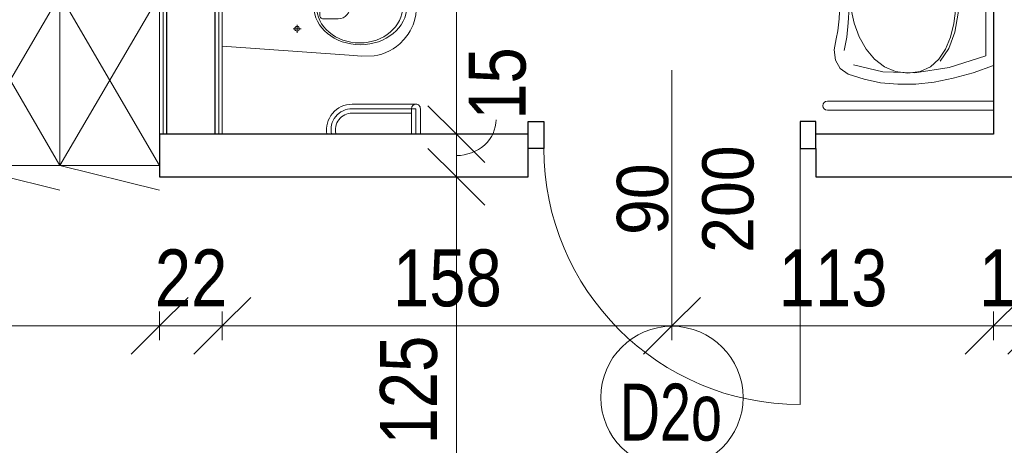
# Model space of a CAD drawing. Header units: centimetres. Extents: x -1631 to 21770, y -8842 to 3590.
# Tile 126 of 133: x 678 to 1024, y 2119 to 2269. Entities that reach past the tile are written whole.
import ezdxf

# ---------------------------------------------------------------- set-up
doc = ezdxf.new("R2010")
doc.units = ezdxf.units.CM
for name, color, linetype, lineweight in [('A-ANNO-DIMS', 211, 'Continuous', 13), ('A-ANNO-DIMS-100', 211, 'Continuous', 13), ('A-ANNO-NOTE', 131, 'Continuous', 9), ('A-DETL-GENF', 92, 'Continuous', 9), ('A-DETL-MEDM', 33, 'Continuous', 13), ('A-DOOR', 31, 'Continuous', 13), ('A-WALL', 113, 'Continuous', 13), ('A-WALL-FNSH', 113, 'Continuous', 13), ('I-FURN', 30, 'Continuous', 9), ('P-SANR-FIXT', 6, 'Continuous', 9)]:
    doc.layers.add(name, color=color, linetype=linetype, lineweight=lineweight)
doc.styles.add('Arial', font='arial.ttf', dxfattribs={"width": 0.9, "height": 18})
doc.styles.add('Arial Narrow_5', font='ARIALN.TTF', dxfattribs={"height": 20})
doc.styles.add('Arial_1', font='arial.ttf', dxfattribs={"width": 0.7, "height": 20})
doc.dimstyles.new('Diagonal_1_100__0__wewnętrzne', dxfattribs={"dimscale": 30.48, "dimtxt": 20.468619, "dimasz": 0.656168, "dimexe": 0.164042, "dimexo": 0.0625, "dimgap": 0.032808, "dimtad": 1, "dimdec": 0, "dimdsep": 46, "dimtxsty": 'Arial Narrow_5', "dimblk1": 'OBLIQUE', "dimblk2": 'OBLIQUE', "dimsah": 1, "dimcen": 0.09, "dimazin": 0, "dimtfac": 1, "dimtdec": 4, "dimtix": 1, "dimtmove": 0, "dimatfit": 3, "dimfxl": 0, "dimtvp": 1, "dimtolj": 1, "dimtzin": 0, "dimarcsym": 0})
doc.dimstyles.new('Diagonal_1_100__0__wewnętrzne_1', dxfattribs={"dimscale": 30.48, "dimtxt": 20.468619, "dimasz": 0.656168, "dimexe": 0.164042, "dimexo": 0.0625, "dimgap": 0.032808, "dimtad": 1, "dimdec": 0, "dimdsep": 46, "dimtxsty": 'Arial Narrow_5', "dimblk1": 'OBLIQUE', "dimblk2": 'OBLIQUE', "dimsah": 1, "dimcen": 0.09, "dimazin": 0, "dimtfac": 1, "dimtdec": 4, "dimtix": 1, "dimtmove": 1, "dimatfit": 3, "dimfxl": 0, "dimtvp": 1, "dimtolj": 1, "dimtzin": 0, "dimarcsym": 0})
doc.dimstyles.new('Diagonal_1_100__0__wewnętrzne_2', dxfattribs={"dimscale": 30.48, "dimtxt": 20.468619, "dimasz": 0.656168, "dimexe": 0.164042, "dimexo": 0.0625, "dimgap": 0.032808, "dimtad": 1, "dimdec": 0, "dimdsep": 46, "dimtxsty": 'Arial Narrow_5', "dimblk1": 'OBLIQUE', "dimblk2": 'OBLIQUE', "dimsah": 1, "dimcen": 0.09, "dimazin": 0, "dimtfac": 1, "dimtdec": 4, "dimtix": 1, "dimtmove": 2, "dimatfit": 3, "dimfxl": 0, "dimtvp": 1, "dimtolj": 1, "dimtzin": 0, "dimarcsym": 0})

# ---------------------------------------------------------------- blocks, each defined once
blk = doc.blocks.new('DRZWI 1S - automatyczna etykieta - Drzwi 90 _łazienkowe_-2387506-6_piętro IV __13_80 m_ - stan projektowany')
at = {"layer": 'A-DETL-GENF'}
for p, q in [((-50.5, 12), (-45, 12)), ((-50.5, 2.5), (-50.5, 12)), ((-45, 12), (-45, 2.5)), ((45, 12), (50.5, 12)), ((45, 2.5), (45, 12)), ((50.5, 12), (50.5, 2.5)), ((-45, 2.5), (-50.5, 2.5)), ((50.5, 2.5), (45, 2.5))]:
    blk.add_line(p, q, dxfattribs=at)
at = {"layer": 'A-DETL-MEDM', "lineweight": 25}
for p, q in [((-50.5, 2.5), (-50.5, 12)), ((-50.5, 12), (-45, 12)), ((-45, 12), (-45, 2.5)), ((45, 12), (45, 2.5)), ((50.5, 12), (45, 12)), ((50.5, 2.5), (50.5, 12)), ((-45, 2.5), (-50.5, 2.5)), ((45, 2.5), (50.5, 2.5))]:
    blk.add_line(p, q, dxfattribs=at)
at = {"layer": 'A-DOOR'}
blk.add_line((45, 2.5), (45, -87.5), dxfattribs=at)
blk.add_arc((45, 2.5), 90, 180, 270, dxfattribs=at)
blk = doc.blocks.new('miska ustępowa dla N_35_5x54 wisząca koło narożna - Type 1-2357501-6_piętro IV __13_80 m_ - stan projektowany')
at = {"layer": 'P-SANR-FIXT'}
for p, q in [((-1.4, -11), (-4.56, -55.56)), ((29.22, -55.56), (26.4, -11)), ((44.09, -92.2), (44.09, -11)), ((47.21, -92.2), (47.21, -11)), ((3.32, -37.31), (6.14, -37.31)), ((4.69, -35.9), (4.69, -38.7)), ((18.43, -37.31), (21.25, -37.31)), ((19.8, -35.9), (19.8, -38.7)), ((8.17, -46.6), (8.17, -51.72)), ((16.4, -45.33), (9.09, -45.33)), ((17.32, -51.72), (17.32, -46.6)), ((-24.94, -56.63), (-24.94, -77.5)), ((-23.38, -56.63), (-23.38, -79.06)), ((-21.82, -56.63), (-21.82, -79.06)), ((-4.56, -55.56), (-4.88, -59.89)), ((29.58, -59.89), (29.22, -55.56)), ((-4.88, -59.89), (-4.82, -64.32)), ((29.53, -64.32), (29.58, -59.89)), ((-4.82, -64.32), (-4.57, -65.68)), ((-4.57, -65.68), (-4.19, -67.09)), ((29.19, -67.09), (29.57, -65.68)), ((29.57, -65.68), (29.53, -64.32)), ((-4.19, -67.09), (-3.69, -68.46)), ((-3.69, -68.46), (-3.07, -69.78)), ((28.07, -69.78), (28.69, -68.46)), ((28.69, -68.46), (29.19, -67.09)), ((-3.07, -69.78), (-2.34, -71.05)), ((-2.34, -71.05), (-1.51, -72.26)), ((-1.51, -72.26), (-0.58, -73.39)), ((25.58, -73.39), (26.51, -72.26)), ((26.51, -72.26), (27.34, -71.05)), ((27.34, -71.05), (28.07, -69.78)), ((-0.58, -73.39), (1.02, -74.96)), ((1.02, -74.96), (2.75, -76.27)), ((22.25, -76.27), (23.98, -74.96)), ((23.98, -74.96), (25.58, -73.39)), ((-32.35, -77.5), (-23.38, -77.5)), ((-23.38, -79.06), (-32.35, -79.06)), ((2.75, -76.27), (4.01, -77.03)), ((4.01, -77.03), (6.13, -78.05)), ((6.13, -78.05), (7.56, -78.51)), ((7.56, -78.51), (9.56, -78.98)), ((9.56, -78.98), (11.02, -79.17)), ((11.02, -79.17), (12.5, -79.25)), ((12.5, -79.25), (13.98, -79.17)), ((13.98, -79.17), (15.44, -78.98)), ((15.44, -78.98), (17.44, -78.51)), ((17.44, -78.51), (18.87, -78.05)), ((18.87, -78.05), (20.99, -77.03)), ((20.99, -77.03), (22.25, -76.27)), ((-23.38, -80.62), (-32.35, -80.62))]:
    blk.add_line(p, q, dxfattribs=at)
for centre in [(4.69, -37.31), (19.8, -37.31)]:
    blk.add_circle(centre, 0.825, dxfattribs=at)
for centre, radius, start, end in [((-30.79, -56.63), 8.97, 0, 99.9996), ((9.34, -46.48), 1.17, 102.2339, 185.8899), ((16.15, -46.48), 1.17, 354.1101, 77.7661), ((-30.79, -56.63), 7.41, 0, 102.1327), ((-30.79, -56.63), 5.85, 0, 105.4382), ((12.74, -51.5), 4.58, 182.8022, 357.1978), ((-23.38, -79.06), 1.56, 0, 90), ((-23.38, -79.06), 1.56, 270, 0), ((45.65, -92.2), 1.56, 180, 360)]:
    blk.add_arc(centre, radius, start, end, dxfattribs=at)
for centre, major_axis, ratio in [((12.55, -59.51), (0, 16.33), 0.823529), ((12.55, -59.26), (0, 15.16), 0.845174)]:
    blk.add_ellipse(centre, major_axis=major_axis, ratio=ratio, dxfattribs=at)
blk = doc.blocks.new('umywalka dla N_65x56 koło - Type 1-2359174-6_piętro IV __13_80 m_ - stan projektowany')
at = {"layer": 'P-SANR-FIXT'}
for p, q in [((-29.1, 65.9), (-29.1, 7.5)), ((-25.9, 65.9), (-25.9, 7.5)), ((50.9, 65.9), (50.9, 7.5)), ((54.1, 7.5), (54.1, 65.9)), ((-11.49, 63.08), (-14.43, 61.47)), ((-7.9, 63.51), (-11.49, 63.08)), ((-3.96, 62.78), (-7.9, 63.51)), ((-1.14, 62.22), (-3.96, 62.78)), ((28.96, 62.78), (26.14, 62.22)), ((32.9, 63.51), (28.96, 62.78)), ((36.49, 63.08), (32.9, 63.51)), ((39.43, 61.47), (36.49, 63.08)), ((-14.43, 61.47), (-16.38, 58.62)), ((-8.14, 60.01), (-3.44, 59.13)), ((-3.44, 59.13), (1.64, 58.58)), ((3.08, 61.79), (-1.14, 62.22)), ((7.9, 61.54), (3.08, 61.79)), ((12.5, 61.51), (7.9, 61.54)), ((17.1, 61.54), (12.5, 61.51)), ((21.92, 61.79), (17.1, 61.54)), ((26.14, 62.22), (21.92, 61.79)), ((23.33, 58.58), (28.41, 59.13)), ((28.41, 59.13), (33.11, 60.01)), ((41.38, 58.62), (39.43, 61.47)), ((-16.38, 58.62), (-18.22, 53.01)), ((-13.17, 56.78), (-15.64, 46.48)), ((1.52, 56.54), (-3.33, 54.72)), ((6.84, 57.67), (1.52, 56.54)), ((1.64, 58.58), (6.99, 58.24)), ((12.52, 58.06), (6.84, 57.67)), ((6.99, 58.24), (12.48, 58.02)), ((12.48, 58.02), (17.98, 58.24)), ((18.18, 57.67), (12.52, 58.06)), ((17.98, 58.24), (23.33, 58.58)), ((23.49, 56.54), (18.18, 57.67)), ((28.31, 54.72), (23.49, 56.54)), ((40.64, 46.48), (38.17, 56.78)), ((43.22, 53.01), (41.38, 58.62)), ((-18.22, 53.01), (-19.42, 47.19)), ((-7.59, 52.29), (-11.11, 49.31)), ((-3.33, 54.72), (-7.59, 52.29)), ((32.54, 52.29), (28.31, 54.72)), ((36.03, 49.31), (32.54, 52.29)), ((44.42, 47.19), (43.22, 53.01)), ((-11.11, 49.31), (-13.79, 45.83)), ((38.68, 45.83), (36.03, 49.31)), ((-19.42, 47.19), (-19.97, 41.14)), ((-15.64, 46.48), (-15.95, 35.24)), ((-13.79, 45.83), (-15.49, 41.92)), ((40.36, 41.92), (38.68, 45.83)), ((40.95, 35.24), (40.64, 46.48)), ((44.97, 41.14), (44.42, 47.19)), ((-15.49, 41.92), (-16.08, 37.64)), ((40.95, 37.64), (40.36, 41.92)), ((-19.97, 41.14), (-19.89, 34.88)), ((44.89, 34.88), (44.97, 41.14)), ((-19.89, 34.88), (-19.18, 28.39)), ((-16.08, 37.64), (-15.49, 33.33)), ((-15.95, 35.24), (-14.09, 23.15)), ((39.09, 23.15), (40.95, 35.24)), ((40.36, 33.33), (40.95, 37.64)), ((44.18, 28.39), (44.89, 34.88)), ((-15.49, 33.33), (-13.8, 29.72)), ((12.5, 31.76), (12.5, 21.26)), ((38.67, 29.72), (40.36, 33.33)), ((-19.18, 28.39), (-17.85, 21.67)), ((-13.8, 29.72), (-11.14, 26.76)), ((8.75, 26.51), (9.04, 27.97)), ((9.04, 27.97), (9.85, 29.16)), ((9.85, 29.16), (11.04, 29.97)), ((10.38, 27.41), (10.87, 28.14)), ((10.87, 28.14), (11.61, 28.63)), ((11.04, 29.97), (12.5, 30.26)), ((11.61, 28.63), (12.5, 28.81)), ((12.5, 30.26), (13.96, 29.97)), ((12.5, 28.81), (13.39, 28.63)), ((13.39, 28.63), (14.13, 28.14)), ((13.96, 29.97), (15.15, 29.16)), ((14.13, 28.14), (14.62, 27.41)), ((15.15, 29.16), (15.96, 27.97)), ((15.96, 27.97), (16.25, 26.51)), ((36.01, 26.76), (38.67, 29.72)), ((42.85, 21.67), (44.18, 28.39)), ((-7.38, 23.21), (-11.89, 26.24)), ((-11.14, 26.76), (-7.63, 24.42)), ((-7.63, 24.42), (-3.39, 22.67)), ((7.16, 26.51), (17.84, 26.51)), ((9.04, 25.06), (8.75, 26.51)), ((9.85, 23.86), (9.04, 25.06)), ((10.2, 26.51), (10.38, 27.41)), ((10.38, 25.62), (10.2, 26.51)), ((10.87, 24.89), (10.38, 25.62)), ((11.61, 24.39), (10.87, 24.89)), ((12.5, 24.21), (11.61, 24.39)), ((13.39, 24.39), (12.5, 24.21)), ((14.13, 24.89), (13.39, 24.39)), ((14.62, 25.62), (14.13, 24.89)), ((14.62, 27.41), (14.8, 26.51)), ((14.8, 26.51), (14.62, 25.62)), ((15.96, 25.06), (15.15, 23.86)), ((16.25, 26.51), (15.96, 25.06)), ((28.26, 22.67), (32.5, 24.42)), ((36.76, 26.24), (32.25, 23.21)), ((32.5, 24.42), (36.01, 26.76)), ((-17.85, 21.67), (-15.89, 14.7)), ((-14.09, 23.15), (-10.01, 10.3)), ((-1.64, 21.13), (-7.38, 23.21)), ((-3.39, 22.67), (1.45, 21.46)), ((5.06, 19.92), (-1.64, 21.13)), ((1.45, 21.46), (6.76, 20.76)), ((6.76, 20.76), (12.43, 20.54)), ((11.04, 23.06), (9.85, 23.86)), ((12.5, 22.76), (11.04, 23.06)), ((12.43, 20.54), (18.1, 20.76)), ((13.96, 23.06), (12.5, 22.76)), ((15.15, 23.86), (13.96, 23.06)), ((18.1, 20.76), (23.42, 21.46)), ((26.51, 21.13), (19.81, 19.92)), ((23.42, 21.46), (28.26, 22.67)), ((32.25, 23.21), (26.51, 21.13)), ((35.01, 10.3), (39.09, 23.15)), ((40.89, 14.7), (42.85, 21.67)), ((12.43, 19.54), (5.06, 19.92)), ((19.81, 19.92), (12.43, 19.54)), ((12.5, 18.23), (12.5, 11.72)), ((-15.89, 14.7), (-13.31, 7.5)), ((15.75, 14.98), (9.25, 14.98)), ((10.75, 14.98), (10.89, 15.66)), ((10.89, 14.3), (10.75, 14.98)), ((10.89, 15.66), (11.26, 16.21)), ((11.26, 13.74), (10.89, 14.3)), ((11.26, 16.21), (11.82, 16.59)), ((11.82, 16.59), (12.5, 16.73)), ((12.5, 16.73), (13.18, 16.59)), ((13.18, 16.59), (13.74, 16.21)), ((13.74, 16.21), (14.11, 15.66)), ((14.11, 14.3), (13.74, 13.74)), ((14.11, 15.66), (14.25, 14.98)), ((14.25, 14.98), (14.11, 14.3)), ((38.31, 7.5), (40.89, 14.7)), ((11.82, 13.36), (11.26, 13.74)), ((12.5, 13.22), (11.82, 13.36)), ((13.18, 13.36), (12.5, 13.22)), ((13.74, 13.74), (13.18, 13.36)), ((-10.01, 10.3), (12.5, 10.3)), ((12.5, 10.3), (35.01, 10.3))]:
    blk.add_line(p, q, dxfattribs=at)
for centre in [(-27.5, 65.9), (52.5, 65.9)]:
    blk.add_arc(centre, 1.6, 360, 180, dxfattribs=at)
blk = doc.blocks.new('szafki szatniowe - szafki bez siedziska-1388164-6_piętro IV __13_80 m_ - stan projektowany')
at = {"layer": 'I-FURN'}
for p, q in [((17.5, -60), (-17.5, 0)), ((-17.5, 0), (-17.5, -60)), ((52.5, -60), (17.5, 0)), ((17.5, -60), (17.5, 0)), ((87.5, -60), (52.5, 0)), ((17.5, 0), (-17.5, -60)), ((52.5, 0), (17.5, -60)), ((17.5, 0), (17.5, -60)), ((87.5, 0), (52.5, -60)), ((52.5, 0), (52.5, -60)), ((52.5, -60), (52.5, 0)), ((-17.5, -60), (17.5, -68.63)), ((-17.5, -60), (17.5, -60)), ((17.5, -60), (52.5, -68.63)), ((17.5, -60), (52.5, -60)), ((52.5, -60), (87.5, -68.63)), ((52.5, -60), (87.5, -60))]:
    blk.add_line(p, q, dxfattribs=at)
blk = doc.blocks.new('DIMBLOCK48-6_piętro IV __13_80 m_ - stan projektowany')
at = {"layer": 'A-ANNO-DIMS-100', "transparency": 16777216}
for p, q in [((831.65, 2428.33), (821.65, 2438.33)), ((826.65, 2428.33), (836.65, 2428.33)), ((831.65, 2428.33), (826.65, 2428.33)), ((831.65, 2228.33), (831.65, 2428.33)), ((831.65, 2428.33), (841.65, 2418.33)), ((831.65, 2228.33), (821.65, 2238.33)), ((826.65, 2228.33), (836.65, 2228.33)), ((831.65, 2228.33), (826.65, 2228.33)), ((831.65, 2228.33), (841.65, 2218.33))]:
    blk.add_line(p, q, dxfattribs=at)
at = {"layer": 'A-ANNO-DIMS-100', "color": 0, "transparency": 16777216, "insert": (804.8, 2329.15), "char_height": 20, "width": 45.6158, "attachment_point": 1, "rotation": 90, "line_spacing_factor": 0.974696, "style": 'Arial Narrow_5'}
blk.add_mtext('200', dxfattribs=at)
blk = doc.blocks.new('_Oblique')
at = {"color": 0, "linetype": 'ByBlock', "lineweight": -2}
blk.add_line((-0.5, -0.5), (0.5, 0.5), dxfattribs=at)
blk = doc.blocks.new('DIMBLOCK167-6_piętro IV __13_80 m_ - stan projektowany')
at = {"layer": 'A-ANNO-DIMS-100', "transparency": 16777216}
for p, q in [((831.65, 2213.33), (821.65, 2223.33)), ((826.65, 2213.33), (836.65, 2213.33)), ((831.65, 2213.33), (826.65, 2213.33)), ((831.65, 2088.33), (831.65, 2213.33)), ((831.65, 2213.33), (841.65, 2203.33)), ((831.65, 2088.33), (821.65, 2098.33)), ((826.65, 2088.33), (836.65, 2088.33)), ((831.65, 2088.33), (826.65, 2088.33)), ((831.65, 2088.33), (841.65, 2078.33))]:
    blk.add_line(p, q, dxfattribs=at)
at = {"layer": 'A-ANNO-DIMS-100', "color": 0, "transparency": 16777216, "insert": (804.8, 2119.3), "char_height": 20, "width": 45.6158, "attachment_point": 1, "rotation": 90, "line_spacing_factor": 0.974696, "style": 'Arial Narrow_5'}
blk.add_mtext('125', dxfattribs=at)
blk = doc.blocks.new('DIMBLOCK168-6_piętro IV __13_80 m_ - stan projektowany')
at = {"layer": 'A-ANNO-DIMS-100', "transparency": 16777216}
for p, q in [((831.65, 2228.33), (821.65, 2238.33)), ((826.65, 2228.33), (836.65, 2228.33)), ((831.65, 2228.33), (826.65, 2228.33)), ((831.65, 2213.33), (831.65, 2228.33)), ((831.65, 2228.33), (841.65, 2218.33)), ((831.65, 2213.33), (821.65, 2223.33)), ((826.65, 2213.33), (836.65, 2213.33)), ((831.65, 2213.33), (826.65, 2213.33)), ((831.65, 2213.33), (841.65, 2203.33))]:
    blk.add_line(p, q, dxfattribs=at)
blk.add_ellipse((831.65, 2233.39), major_axis=(-13.91, 0), ratio=0.90335, start_param=1.570796, end_param=3.141593, dxfattribs=at)
at = {"layer": 'A-ANNO-DIMS-100', "color": 0, "transparency": 16777216, "insert": (835.96, 2233.39), "char_height": 20, "width": 30.4105, "attachment_point": 1, "rotation": 90, "line_spacing_factor": 0.974696, "style": 'Arial Narrow_5'}
blk.add_mtext('15', dxfattribs=at)
blk = doc.blocks.new('DIMBLOCK181-6_piętro IV __13_80 m_ - stan projektowany')
at = {"layer": 'A-ANNO-DIMS-100', "transparency": 16777216}
for p, q in [((542.38, 2160.99), (552.38, 2170.99)), ((727.38, 2160.99), (737.38, 2170.99)), ((542.38, 2165.99), (542.38, 2155.99)), ((542.38, 2160.99), (542.38, 2165.99)), ((727.38, 2165.99), (727.38, 2155.99)), ((727.38, 2160.99), (727.38, 2165.99)), ((542.38, 2160.99), (532.38, 2150.99)), ((542.38, 2160.99), (727.38, 2160.99)), ((727.38, 2160.99), (717.38, 2150.99))]:
    blk.add_line(p, q, dxfattribs=at)
at = {"layer": 'A-ANNO-DIMS-100', "color": 0, "transparency": 16777216, "insert": (615.87, 2187.84), "char_height": 20, "width": 45.6158, "attachment_point": 1, "line_spacing_factor": 0.974696, "style": 'Arial Narrow_5'}
blk.add_mtext('185', dxfattribs=at)
blk = doc.blocks.new('DIMBLOCK182-6_piętro IV __13_80 m_ - stan projektowany')
at = {"layer": 'A-ANNO-DIMS-100', "transparency": 16777216}
for p, q in [((727.38, 2160.99), (737.38, 2170.99)), ((749.38, 2160.99), (759.38, 2170.99)), ((727.38, 2165.99), (727.38, 2155.99)), ((727.38, 2160.99), (727.38, 2165.99)), ((749.38, 2165.99), (749.38, 2155.99)), ((749.38, 2160.99), (749.38, 2165.99)), ((727.38, 2160.99), (717.38, 2150.99)), ((727.38, 2160.99), (749.38, 2160.99)), ((749.38, 2160.99), (739.38, 2150.99))]:
    blk.add_line(p, q, dxfattribs=at)
at = {"layer": 'A-ANNO-DIMS-100', "color": 0, "transparency": 16777216, "insert": (725.71, 2187.84), "char_height": 20, "width": 30.4105, "attachment_point": 1, "line_spacing_factor": 0.974696, "style": 'Arial Narrow_5'}
blk.add_mtext('22', dxfattribs=at)
blk = doc.blocks.new('DIMBLOCK183-6_piętro IV __13_80 m_ - stan projektowany')
at = {"layer": 'A-ANNO-DIMS-100', "transparency": 16777216}
for p, q in [((749.38, 2160.99), (759.38, 2170.99)), ((907.38, 2160.99), (917.38, 2170.99)), ((749.38, 2165.99), (749.38, 2155.99)), ((749.38, 2160.99), (749.38, 2165.99)), ((907.38, 2165.99), (907.38, 2155.99)), ((907.38, 2160.99), (907.38, 2165.99)), ((749.38, 2160.99), (739.38, 2150.99)), ((749.38, 2160.99), (907.38, 2160.99)), ((907.38, 2160.99), (897.38, 2150.99))]:
    blk.add_line(p, q, dxfattribs=at)
at = {"layer": 'A-ANNO-DIMS-100', "color": 0, "transparency": 16777216, "insert": (809.37, 2187.84), "char_height": 20, "width": 45.6158, "attachment_point": 1, "line_spacing_factor": 0.974696, "style": 'Arial Narrow_5'}
blk.add_mtext('158', dxfattribs=at)
blk = doc.blocks.new('DIMBLOCK184-6_piętro IV __13_80 m_ - stan projektowany')
at = {"layer": 'A-ANNO-DIMS-100', "transparency": 16777216}
for p, q in [((907.38, 2160.99), (917.38, 2170.99)), ((1020.38, 2160.99), (1030.38, 2170.99)), ((907.38, 2165.99), (907.38, 2155.99)), ((907.38, 2160.99), (907.38, 2165.99)), ((1020.38, 2165.99), (1020.38, 2155.99)), ((1020.38, 2160.99), (1020.38, 2165.99)), ((907.38, 2160.99), (897.38, 2150.99)), ((907.38, 2160.99), (1020.38, 2160.99)), ((1020.38, 2160.99), (1010.38, 2150.99))]:
    blk.add_line(p, q, dxfattribs=at)
at = {"layer": 'A-ANNO-DIMS-100', "color": 0, "transparency": 16777216, "insert": (944.87, 2187.84), "char_height": 20, "width": 45.6158, "attachment_point": 1, "line_spacing_factor": 0.974696, "style": 'Arial Narrow_5'}
blk.add_mtext('113', dxfattribs=at)
blk = doc.blocks.new('DIMBLOCK185-6_piętro IV __13_80 m_ - stan projektowany')
at = {"layer": 'A-ANNO-DIMS-100', "transparency": 16777216}
for p, q in [((1020.38, 2160.99), (1030.38, 2170.99)), ((1035.38, 2160.99), (1045.38, 2170.99)), ((1020.38, 2165.99), (1020.38, 2155.99)), ((1020.38, 2160.99), (1020.38, 2165.99)), ((1035.38, 2165.99), (1035.38, 2155.99)), ((1035.38, 2160.99), (1035.38, 2165.99)), ((1020.38, 2160.99), (1010.38, 2150.99)), ((1020.38, 2160.99), (1035.38, 2160.99)), ((1035.38, 2160.99), (1025.38, 2150.99))]:
    blk.add_line(p, q, dxfattribs=at)
at = {"layer": 'A-ANNO-DIMS-100', "color": 0, "transparency": 16777216, "insert": (1015.21, 2187.84), "char_height": 20, "width": 30.4105, "attachment_point": 1, "line_spacing_factor": 0.974696, "style": 'Arial Narrow_5'}
blk.add_mtext('15', dxfattribs=at)

msp = doc.modelspace()

# ---------------------------------------------------------------- linework, layer by layer
at = {"layer": 'A-ANNO-NOTE', "lineweight": 13}
msp.add_line((907.38, 2250.83), (907.38, 2160.83), dxfattribs=at)
msp.add_line((907.38, 2250.83), (907.38, 2160.83), dxfattribs=at)
msp.add_circle((907.38, 2135.83), 25, dxfattribs=at)
at = {"layer": 'A-WALL'}
for p, q in [((728.63, 2228.33), (728.63, 2428.33)), ((748.13, 2228.33), (748.13, 2428.33))]:
    msp.add_line(p, q, dxfattribs=at)
at = {"layer": 'A-WALL', "color": 7, "lineweight": 25}
for p, q in [((729.88, 2228.33), (729.88, 2428.33)), ((746.88, 2228.33), (746.88, 2428.33)), ((1020.38, 2428.33), (1020.38, 2228.33)), ((856.88, 2228.33), (727.38, 2228.33)), ((727.38, 2228.33), (727.38, 2213.33)), ((1020.38, 2228.33), (957.88, 2228.33)), ((856.88, 2213.33), (856.88, 2223.33)), ((957.88, 2223.33), (957.88, 2213.33)), ((727.38, 2213.33), (856.88, 2213.33)), ((957.88, 2213.33), (1035.38, 2213.33))]:
    msp.add_line(p, q, dxfattribs=at)
at = {"layer": 'A-WALL-FNSH', "color": 250, "lineweight": 9}
for p, q in [((727.38, 2428.33), (727.38, 2228.33)), ((749.38, 2228.33), (749.38, 2428.33))]:
    msp.add_line(p, q, dxfattribs=at)

# ---------------------------------------------------------------- block references
at = {"layer": 'A-DOOR'}
msp.add_blockref('DRZWI 1S - automatyczna etykieta - Drzwi 90 _łazienkowe_-2387506-6_piętro IV __13_80 m_ - stan projektowany', (907.38, 2220.83), dxfattribs=at)
at = {"layer": 'I-FURN'}
msp.add_blockref('szafki szatniowe - szafki bez siedziska-1388164-6_piętro IV __13_80 m_ - stan projektowany', (639.88, 2277.33), dxfattribs=at)
at = {"layer": 'P-SANR-FIXT'}
for name, p, rotation in [('umywalka dla N_65x56 koło - Type 1-2359174-6_piętro IV __13_80 m_ - stan projektowany', (1027.88, 2265.83), 90.00000000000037), ('miska ustępowa dla N_35_5x54 wisząca koło narożna - Type 1-2357501-6_piętro IV __13_80 m_ - stan projektowany', (738.38, 2260.67), 90.00000000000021)]:
    msp.add_blockref(name, p, dxfattribs=dict(at, rotation=rotation))

# ---------------------------------------------------------------- texts
at = {"layer": 'A-ANNO-NOTE', "lineweight": 211, "char_height": 18, "attachment_point": 5, "rotation": 90, "line_spacing_factor": 0.936439, "style": 'Arial'}
for s, insert, width in [('\\pt114.3,228.6,342.9,457.2,571.5,685.8,800.1,914.4,1028.7,1143,1257.3,1371.6,1485.9,1600.2,1714.5,1828.8,1943.1,2057.4,2171.7,2286,2400.3,2514.6,2628.9,2743.2,2857.5,2971.8,3086.1,3200.4,3314.7,3429,3543.3,3657.6;200', (927.14, 2205.5), 38.07), ('\\pt114.3,228.6,342.9,457.2,571.5,685.8,800.1,914.4,1028.7,1143,1257.3,1371.6,1485.9,1600.2,1714.5,1828.8,1943.1,2057.4,2171.7,2286,2400.3,2514.6,2628.9,2743.2,2857.5,2971.8,3086.1,3200.4,3314.7,3429,3543.3,3657.6;90', (897.14, 2205.5), 25.65)]:
    msp.add_mtext(s, dxfattribs=dict(at, insert=insert, width=width))
at = {"layer": 'A-ANNO-NOTE', "lineweight": 211, "insert": (906.99, 2130.53), "char_height": 20, "width": 37.03, "attachment_point": 5, "line_spacing_factor": 0.936439, "style": 'Arial_1'}
msp.add_mtext('\\pt88.9,177.8,266.7,355.6,444.5,533.4,622.3,711.2,800.1,889,977.9,1066.8,1155.7,1244.6,1333.5,1422.4,1511.3,1600.2,1689.1,1778,1866.9,1955.8,2044.7,2133.6,2222.5,2311.4,2400.3,2489.2,2578.1,2667,2755.9,2844.8;D2o', dxfattribs=at)

# ---------------------------------------------------------------- dimensions: what is measured, and where the dimension line sits
at = {"layer": 'A-ANNO-DIMS'}
for base, p1, p2, dimstyle, override, picture, middle in [((831.65, 2428.33), (826.65, 2228.33), (826.65, 2428.33), 'Diagonal_1_100__0__wewnętrzne_2', {"dimpost": '<>', "dimfxl": 200}, 'DIMBLOCK48-6_piętro IV __13_80 m_ - stan projektowany', (818.14, 2351.96)), ((831.65, 2228.33), (826.65, 2213.33), (826.65, 2228.33), 'Diagonal_1_100__0__wewnętrzne_1', {"dimpost": '<>', "dimfxl": 15}, 'DIMBLOCK168-6_piętro IV __13_80 m_ - stan projektowany', (849.29, 2248.6)), ((831.65, 2213.33), (826.65, 2088.33), (826.65, 2213.33), 'Diagonal_1_100__0__wewnętrzne_2', {"dimpost": '<>', "dimfxl": 125}, 'DIMBLOCK167-6_piętro IV __13_80 m_ - stan projektowany', (818.14, 2142.11))]:
    dim = msp.add_linear_dim(base=base, p1=p1, p2=p2, angle=90, dimstyle=dimstyle, override=override, dxfattribs=at)
    dim.commit()
    dim.dimension.update_dxf_attribs({"geometry": picture, "text_midpoint": middle, "dimtype": 160, "text_rotation": 90})
for base, p1, p2, override, picture, middle in [((727.38, 2160.99), (542.38, 2165.99), (727.38, 2165.99), {"dimpost": '<>', "dimfxl": 185}, 'DIMBLOCK181-6_piętro IV __13_80 m_ - stan projektowany', (634.88, 2172.2)), ((907.38, 2160.99), (749.38, 2165.99), (907.38, 2165.99), {"dimpost": '<>', "dimfxl": 158.002092}, 'DIMBLOCK183-6_piętro IV __13_80 m_ - stan projektowany', (828.38, 2172.2)), ((1020.38, 2160.99), (907.38, 2165.99), (1020.38, 2165.99), {"dimpost": '<>', "dimfxl": 112.997908}, 'DIMBLOCK184-6_piętro IV __13_80 m_ - stan projektowany', (963.88, 2172.2))]:
    dim = msp.add_linear_dim(base=base, p1=p1, p2=p2, angle=0, dimstyle='Diagonal_1_100__0__wewnętrzne', override=override, dxfattribs=at)
    dim.commit()
    dim.dimension.update_dxf_attribs({"geometry": picture, "text_midpoint": middle})
for base, p1, p2, override, picture, middle in [((749.38, 2160.99), (727.38, 2165.99), (749.38, 2165.99), {"dimpost": '<>', "dimfxl": 22}, 'DIMBLOCK182-6_piętro IV __13_80 m_ - stan projektowany', (738.38, 2172.03)), ((1035.38, 2160.99), (1020.38, 2165.99), (1035.38, 2165.99), {"dimpost": '<>', "dimfxl": 15}, 'DIMBLOCK185-6_piętro IV __13_80 m_ - stan projektowany', (1027.88, 2172.2))]:
    dim = msp.add_linear_dim(base=base, p1=p1, p2=p2, dimstyle='Diagonal_1_100__0__wewnętrzne', override=override, dxfattribs=at)
    dim.commit()
    dim.dimension.update_dxf_attribs({"geometry": picture, "text_midpoint": middle})

doc.saveas('drawing.dxf')
